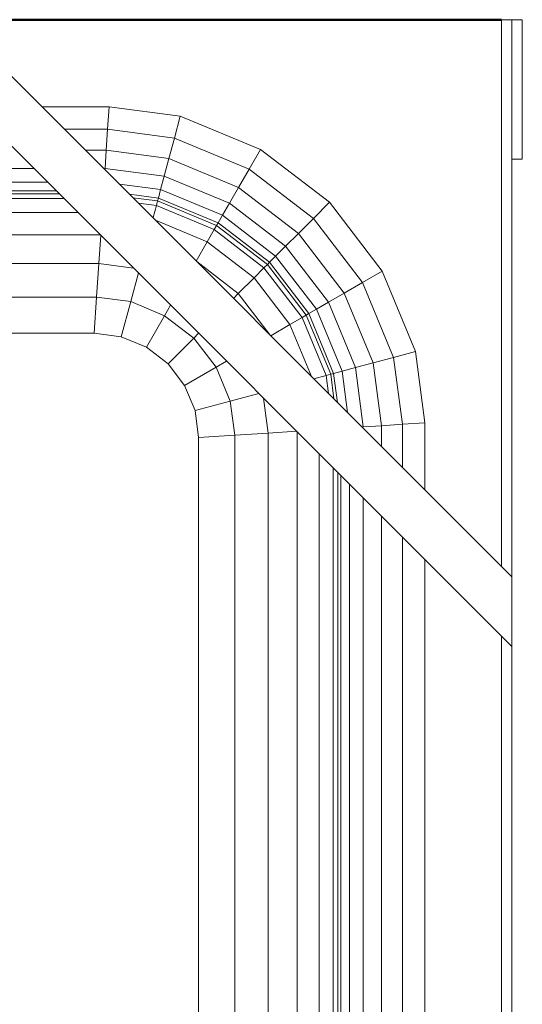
# Model space of a CAD drawing. Header units: millimetres. Extents: x 106 to 24511, y 2709 to 39091.
# Tile 32 of 87: x 11589 to 11734, y 37225 to 37508. Entities that reach past the tile are written whole.
import ezdxf

# ---------------------------------------------------------------- set-up
doc = ezdxf.new("R2010")
doc.units = ezdxf.units.MM
for name, color, linetype, lineweight in [('A-PART-____-MCUT', 2, 'Continuous', 50), ('A-PART-____-OTLN', 2, 'Continuous', 20), ('A-WALL-____-MCUT', 113, 'Continuous', 50), ('A-WALL-____-OTLN', 113, 'Continuous', 20), ('M-EQPM-____-OTLN', 50, 'Continuous', 20)]:
    doc.layers.add(name, color=color, linetype=linetype, lineweight=lineweight)

# ---------------------------------------------------------------- blocks, each defined once
blk = doc.blocks.new('Прямая форма - V line-612885-В_Этаж 03_Вентиляция')
at = {"layer": 'M-EQPM-____-OTLN', "color": 253}
for p, q in [((450, 270), (270, 450)), ((450, 290), (290, 450)), ((447, 293), (447, 450)), ((447, 450), (450, 450)), ((450, 450), (453, 450)), ((450, 450), (450, 290)), ((453, 450), (453, 410)), ((315, 425), (334.26, 425)), ((333.84, 418.53), (334.26, 425)), ((334.26, 425), (354.73, 422.3)), ((353.04, 416), (354.73, 422.3)), ((354.73, 422.3), (377.78, 412.76)), ((321.47, 418.53), (333.84, 418.53)), ((333.44, 412.5), (333.84, 418.53)), ((333.84, 418.53), (353.04, 416)), ((351.47, 410.13), (353.04, 416)), ((353.04, 416), (374.52, 407.11)), ((374.52, 407.11), (377.78, 412.76)), ((377.78, 412.76), (397.57, 397.57)), ((327.5, 412.5), (333.44, 412.5)), ((333.1, 407.32), (333.44, 412.5)), ((333.44, 412.5), (351.47, 410.13)), ((350.12, 405.08), (351.47, 410.13)), ((351.47, 410.13), (371.48, 401.84)), ((453, 410), (450, 410)), ((216, 407.32), (312.68, 407.32)), ((333.1, 407.32), (350.12, 405.08)), ((371.48, 401.84), (374.52, 407.11)), ((374.52, 407.11), (392.96, 392.96)), ((349.08, 401.21), (350.12, 405.08)), ((350.12, 405.08), (368.87, 397.32)), ((216, 403.35), (316.65, 403.35)), ((337.23, 402.77), (349.08, 401.21)), ((368.87, 397.32), (371.48, 401.84)), ((371.48, 401.84), (388.66, 388.66)), ((319.15, 400.85), (216, 400.85)), ((320, 400), (216, 400)), ((216, 398.64), (321.36, 398.64)), ((348.43, 398.78), (340.13, 399.87)), ((348.21, 397.95), (341.12, 398.88)), ((348.21, 397.95), (348.43, 398.78)), ((348.43, 398.78), (349.08, 401.21)), ((348.43, 398.78), (365.6, 391.66)), ((349.08, 401.21), (366.86, 393.85)), ((342.7, 397.3), (347.85, 396.62)), ((346.95, 393.25), (347.85, 396.62)), ((347.85, 396.62), (348.21, 397.95)), ((347.85, 396.62), (364.49, 389.73)), ((365.17, 390.92), (348.21, 397.95)), ((366.86, 393.85), (368.87, 397.32)), ((368.87, 397.32), (384.96, 384.96)), ((392.96, 392.96), (397.57, 397.57)), ((397.57, 397.57), (412.76, 377.78)), ((216, 394.64), (325.36, 394.64)), ((365.6, 391.66), (366.86, 393.85)), ((366.86, 393.85), (382.13, 382.13)), ((388.66, 388.66), (392.96, 392.96)), ((392.96, 392.96), (407.11, 374.52)), ((362.47, 386.24), (347.6, 392.4)), ((364.49, 389.73), (365.17, 390.92)), ((365.17, 390.92), (365.6, 391.66)), ((379.74, 379.74), (365.17, 390.92)), ((365.6, 391.66), (380.35, 380.35)), ((331.72, 388.28), (216, 388.28)), ((331.85, 388.15), (331.31, 380)), ((364.49, 389.73), (362.47, 386.24)), ((378.77, 378.77), (364.49, 389.73)), ((384.96, 384.96), (388.66, 388.66)), ((388.66, 388.66), (401.84, 371.48)), ((362.47, 386.24), (359.28, 380.72)), ((375.92, 375.92), (362.47, 386.24)), ((382.13, 382.13), (384.96, 384.96)), ((384.96, 384.96), (397.32, 368.87)), ((380.35, 380.35), (382.13, 382.13)), ((382.13, 382.13), (393.85, 366.86)), ((331.31, 380), (210.25, 380)), ((331.31, 380), (330.68, 370.35)), ((341.32, 378.68), (331.31, 380)), ((371.39, 371.39), (359.47, 380.53)), ((378.77, 378.77), (379.74, 379.74)), ((379.74, 379.74), (380.35, 380.35)), ((379.74, 379.74), (390.92, 365.17)), ((380.35, 380.35), (391.66, 365.6)), ((342.68, 377.32), (340.47, 369.06)), ((378.77, 378.77), (375.92, 375.92)), ((389.73, 364.49), (378.77, 378.77)), ((407.11, 374.52), (412.76, 377.78)), ((412.76, 377.78), (422.3, 354.73)), ((375.92, 375.92), (371.39, 371.39)), ((386.24, 362.47), (375.92, 375.92)), ((401.84, 371.48), (407.11, 374.52)), ((407.11, 374.52), (416, 353.04)), ((330.68, 370.35), (211.17, 370.35)), ((330.68, 370.35), (330, 360)), ((340.47, 369.06), (330.68, 370.35)), ((371.39, 371.39), (370, 370)), ((380.53, 359.47), (371.39, 371.39)), ((397.32, 368.87), (401.84, 371.48)), ((401.84, 371.48), (410.13, 351.47)), ((340.47, 369.06), (337.76, 358.98)), ((350.22, 365.02), (340.47, 369.06)), ((351.96, 368.04), (350.22, 365.02)), ((393.85, 366.86), (397.32, 368.87)), ((397.32, 368.87), (405.08, 350.12)), ((350.22, 365.02), (345, 355.98)), ((358.6, 358.6), (350.22, 365.02)), ((390.92, 365.17), (389.73, 364.49)), ((390.92, 365.17), (391.66, 365.6)), ((390.92, 365.17), (397.95, 348.21)), ((391.66, 365.6), (393.85, 366.86)), ((391.66, 365.6), (398.78, 348.43)), ((393.85, 366.86), (401.21, 349.08)), ((386.24, 362.47), (380.72, 359.28)), ((389.73, 364.49), (386.24, 362.47)), ((392.4, 347.6), (386.24, 362.47)), ((389.73, 364.49), (396.62, 347.85)), ((330, 360), (216.56, 360)), ((330, 360), (216.56, 360)), ((337.76, 358.98), (330, 360)), ((337.76, 358.98), (330, 360)), ((360, 360), (358.6, 358.6)), ((345, 355.98), (337.76, 358.98)), ((345, 355.98), (337.76, 358.98)), ((358.6, 358.6), (351.21, 351.21)), ((365.02, 350.22), (358.6, 358.6)), ((351.21, 351.21), (345, 355.98)), ((351.21, 351.21), (345, 355.98)), ((416, 353.04), (422.3, 354.73)), ((422.3, 354.73), (425, 334.26)), ((355.98, 345), (351.21, 351.21)), ((355.98, 345), (351.21, 351.21)), ((368.04, 351.96), (365.02, 350.22)), ((405.08, 350.12), (410.13, 351.47)), ((410.13, 351.47), (416, 353.04)), ((410.13, 351.47), (412.5, 333.44)), ((416, 353.04), (418.53, 333.84)), ((365.02, 350.22), (355.98, 345)), ((369.06, 340.47), (365.02, 350.22)), ((396.62, 347.85), (393.09, 346.91)), ((397.95, 348.21), (396.62, 347.85)), ((396.62, 347.85), (397.3, 342.7)), ((397.95, 348.21), (398.78, 348.43)), ((398.88, 341.12), (397.95, 348.21)), ((398.78, 348.43), (401.21, 349.08)), ((398.78, 348.43), (399.87, 340.13)), ((401.21, 349.08), (405.08, 350.12)), ((401.21, 349.08), (402.77, 337.23)), ((405.08, 350.12), (407.32, 333.1)), ((358.98, 337.76), (355.98, 345)), ((358.98, 337.76), (355.98, 345)), ((377.32, 342.68), (369.06, 340.47)), ((369.06, 340.47), (358.98, 337.76)), ((370.35, 330.68), (369.06, 340.47)), ((380, 331.31), (378.68, 341.32)), ((360, 330), (358.98, 337.76)), ((358.98, 337.76), (360, 330)), ((412.5, 333.44), (418.53, 333.84)), ((418.53, 333.84), (425, 334.26)), ((418.53, 333.84), (418.53, 321.47)), ((425, 334.26), (425, 315)), ((380, 331.31), (370.35, 330.68)), ((388.15, 331.85), (380, 331.31)), ((380, -331.31), (380, 331.31)), ((388.28, -331.85), (388.28, 331.72)), ((407.32, 333.1), (412.5, 333.44)), ((412.5, 333.44), (412.5, 327.5)), ((370.35, 330.68), (360, 330)), ((360, -330), (360, 330)), ((360, 330), (360, 0)), ((370.35, -330.68), (370.35, 330.68)), ((394.64, 325.36), (394.64, -332.27)), ((398.64, 321.36), (398.64, -332.53)), ((400, -332.62), (400, 320)), ((400.85, 319.15), (400.85, -332.68)), ((403.35, 316.65), (403.35, -332.84)), ((407.32, 312.68), (407.32, -333.1)), ((412.5, 307.5), (412.5, -333.44)), ((418.53, 301.47), (418.53, -333.84)), ((425, 295), (425, -334.26)), ((450, 290), (450, 270)), ((447, -447), (447, 273)), ((450, 270), (450, -447))]:
    blk.add_line(p, q, dxfattribs=at)
blk = doc.blocks.new('Прямая форма - FU - 054-612886-В_Этаж 03_Вентиляция')
blk.add_blockref('Прямая форма - V line-612885-В_Этаж 03_Вентиляция', (0, 0))
blk = doc.blocks.new('Прямая форма - Masonry Block - Structural-613614-В_Этаж 03_Вентиляция')
at = {"layer": 'A-WALL-____-MCUT', "color": 9}
blk.add_line((3340, 400), (3183, 400), dxfattribs=at)
blk = doc.blocks.new('Прямая форма - SW - 004-613616-В_Этаж 03_Вентиляция')
blk.add_blockref('Прямая форма - Masonry Block - Structural-613614-В_Этаж 03_Вентиляция', (0, 0))
blk = doc.blocks.new('Family - Masonry Block - Structural-613622-В_Этаж 03_Вентиляция')
at = {"layer": 'A-PART-____-MCUT', "color": 9}
blk.add_line((3340, 400), (3183, 400), dxfattribs=at)
blk = doc.blocks.new('V line_ifc_RVT-1-В_Этаж 03_Вентиляция')
at = {"layer": 'A-PART-____-OTLN', "color": 253, "lineweight": 20, "rotation": 180}
blk.add_blockref('Family - Masonry Block - Structural-613622-В_Этаж 03_Вентиляция', (31503.24, 37907.63), dxfattribs=at)
at = {"layer": 'A-WALL-____-OTLN', "color": 253, "lineweight": 20, "rotation": 180}
blk.add_blockref('Прямая форма - SW - 004-613616-В_Этаж 03_Вентиляция', (31503.24, 37907.63), dxfattribs=at)
at = {"layer": 'M-EQPM-____-OTLN', "color": 253, "lineweight": 20}
blk.add_blockref('Прямая форма - FU - 054-612886-В_Этаж 03_Вентиляция', (27873.24, 37057.63), dxfattribs=at)

msp = doc.modelspace()

# ---------------------------------------------------------------- block references
at = {"lineweight": 9}
msp.add_blockref('V line_ifc_RVT-1-В_Этаж 03_Вентиляция', (-16592.68, 0), dxfattribs=at)

doc.saveas('drawing.dxf')
